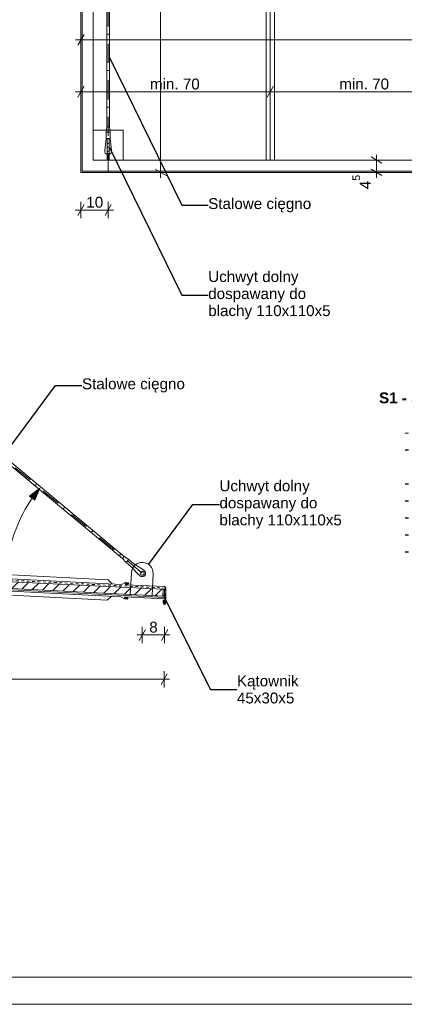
# Model space of a CAD drawing. Extents: x -72608 to -57388, y 19595 to 34464.
# Tile 5 of 12: x -69388 to -67973, y 28524 to 32144. Entities that reach past the tile are written whole.
import ezdxf

# ---------------------------------------------------------------- set-up
doc = ezdxf.new("R2010")
doc.units = 0
doc.header["$MEASUREMENT"] = 0
doc.linetypes.add('Dot & Dashed', pattern=[134.055552, 70.555553, -35.277777, 0, -28.222222])
doc.linetypes.add('Hidden Line', pattern=[20, 10, -10])
for name, color, linetype, lineweight in [('0_Nr_Pióra__21', 7, 'Continuous', 13), ('arch balustrady_Nr_Pióra__21', 7, 'Continuous', 13), ('arch opisy_Nr_Pióra__21', 7, 'Continuous', 13), ('ARCH STAL_Nr_Pióra__6', 5, 'Continuous', 13), ('ARCH TABELA_Nr_Pióra__21', 7, 'Continuous', 13), ('Arch wyposażenie_Nr_Pióra__21', 7, 'Continuous', 13), ('Arch wyposażenie_Nr_Pióra__6', 5, 'Continuous', 13), ('INWENT WYMIARY_Nr_Pióra__1', 7, 'Continuous', 25), ('INWENT WYMIARY_Nr_Pióra__21', 7, 'Continuous', 13)]:
    doc.layers.add(name, color=color, linetype=linetype, lineweight=lineweight)
doc.layers.add('INWENT WYMIARY', color=7, linetype='Continuous')
doc.styles.add('GENERATED_STYLE_1', font='arial.ttf')
doc.styles.add('GENERATED_STYLE_2', font='arial.ttf')
doc.styles.add('GENERATED_STYLE_4', font='arial.ttf')
doc.dimstyles.new('GENERATED_STYLE__1', dxfattribs={"dimtxt": 40, "dimasz": 30.4, "dimexe": 0.18, "dimexo": 0, "dimgap": 0.09, "dimtad": 1, "dimtih": 1, "dimtoh": 1, "dimdec": 0, "dimlfac": 0.1, "dimzin": 0, "dimdsep": 46, "dimtxsty": 'GENERATED_STYLE_1', "dimblk": 'ARROWHEAD_2', "dimblk1": 'ARROWHEAD_2', "dimblk2": 'ARROWHEAD_2', "dimcen": 0.09, "dimclrd": 7, "dimclre": 7, "dimclrt": 7, "dimadec": 0, "dimazin": 0, "dimtfac": 1, "dimtdec": 4, "dimtmove": 0, "dimatfit": 3, "dimfxl": 0, "dimtolj": 1, "dimtzin": 0, "dimarcsym": 0})
doc.dimstyles.new('GENERATED_STYLE__2', dxfattribs={"dimtxt": 40, "dimasz": 30.4, "dimexe": 0.18, "dimexo": 0, "dimgap": 0.09, "dimtad": 1, "dimdec": 0, "dimlfac": 0.1, "dimzin": 0, "dimdsep": 46, "dimtxsty": 'GENERATED_STYLE_1', "dimblk": 'ARROWHEAD_2', "dimblk1": 'ARROWHEAD_2', "dimblk2": 'ARROWHEAD_2', "dimcen": 0.09, "dimclrd": 7, "dimclre": 7, "dimclrt": 7, "dimadec": 0, "dimazin": 0, "dimtfac": 1, "dimtdec": 4, "dimtmove": 0, "dimatfit": 3, "dimfxl": 0, "dimtolj": 1, "dimtzin": 0, "dimarcsym": 0})
doc.dimstyles.new('GENERATED_STYLE__3', dxfattribs={"dimtxt": 40, "dimasz": 30.4, "dimexe": 0.18, "dimexo": 0, "dimgap": 0.09, "dimtad": 1, "dimtih": 1, "dimtoh": 1, "dimdec": 0, "dimlfac": 0.1, "dimzin": 0, "dimdsep": 46, "dimtxsty": 'GENERATED_STYLE_1', "dimblk": 'ARROWHEAD_2', "dimblk1": 'ARROWHEAD_2', "dimblk2": 'ARROWHEAD_2', "dimcen": 0.09, "dimclrd": 7, "dimclre": 7, "dimclrt": 7, "dimadec": 0, "dimazin": 0, "dimtfac": 1, "dimtdec": 4, "dimtmove": 2, "dimatfit": 3, "dimfxl": 0, "dimtolj": 1, "dimtzin": 0, "dimarcsym": 0})
doc.dimstyles.new('GENERATED_STYLE__4', dxfattribs={"dimtxt": 40, "dimasz": 45.6, "dimexe": 0.18, "dimexo": 40, "dimgap": 0.09, "dimtad": 1, "dimtih": 1, "dimtoh": 1, "dimdec": 0, "dimzin": 0, "dimdsep": 46, "dimtxsty": 'GENERATED_STYLE_1', "dimblk": 'ARROWHEAD_5', "dimblk1": 'ARROWHEAD_5', "dimblk2": 'ARROWHEAD_5', "dimcen": 0.09, "dimclrd": 7, "dimclre": 7, "dimclrt": 7, "dimadec": 0, "dimazin": 0, "dimtfac": 1, "dimtdec": 4, "dimtmove": 0, "dimatfit": 3, "dimfxl": 0, "dimtolj": 1, "dimtzin": 0, "dimarcsym": 0})
doc.dimstyles.new('GENERATED_STYLE__6', dxfattribs={"dimtxt": 0.18, "dimasz": 54.72, "dimexe": 0.18, "dimexo": 0.0625, "dimgap": 0.09, "dimtad": 0, "dimtih": 1, "dimtoh": 1, "dimdec": 4, "dimzin": 0, "dimdsep": 46, "dimcen": 0.09, "dimadec": 0, "dimazin": 0, "dimtfac": 1, "dimtdec": 4, "dimtmove": 0, "dimatfit": 3, "dimldrblk": 'ARROWHEAD_5', "dimfxl": 0, "dimtolj": 1, "dimtzin": 0, "dimarcsym": 0})

# ---------------------------------------------------------------- blocks, each defined once
blk = doc.blocks.new('*D17')
at = {"layer": 'INWENT WYMIARY_Nr_Pióra__21', "linetype": 'Continuous'}
for p, q in [((-70344.8, 29739.3), (-70367.9, 29699.3)), ((-70356.3, 29689.3), (-70356.3, 29749.3)), ((-70356.3, 29719.3), (-68856.6, 29719.3)), ((-68868.2, 29699.3), (-68845.1, 29739.3)), ((-68856.6, 29689.3), (-68856.6, 29749.3)), ((-68856.6, 29719.3), (-68837.1, 29719.3))]:
    blk.add_line(p, q, dxfattribs=at)
at = {"layer": 'INWENT WYMIARY_Nr_Pióra__1', "char_height": 40, "attachment_point": 7, "style": 'GENERATED_STYLE_1'}
for s, insert in [('{15}', (-70461.7, 29727.3)), ('{136/150}', (-69705.2, 29727.3))]:
    blk.add_mtext(s, dxfattribs=dict(at, insert=insert))
blk = doc.blocks.new('ARROWHEAD_2')
at = {"color": 0, "linetype": 'Continuous', "lineweight": 0}
for p, q in [((0, 0), (-1, 0)), ((-0.38, -0.66), (0.38, 0.66))]:
    blk.add_line(p, q, dxfattribs=at)
blk = doc.blocks.new('*D18')
at = {"layer": 'INWENT WYMIARY_Nr_Pióra__21', "linetype": 'Continuous'}
for p, q in [((-69151.1, 31464), (-69174.2, 31424)), ((-69162.7, 31414), (-69162.7, 31474)), ((-69074.2, 31424), (-69051.1, 31464)), ((-69062.7, 31414), (-69062.7, 31474)), ((-69182.3, 31444), (-69162.7, 31444)), ((-69162.7, 31444), (-69062.7, 31444)), ((-69062.7, 31444), (-69043.1, 31444))]:
    blk.add_line(p, q, dxfattribs=at)
at = {"layer": 'INWENT WYMIARY_Nr_Pióra__1', "insert": (-69143, 31452), "char_height": 40, "attachment_point": 7, "style": 'GENERATED_STYLE_1'}
blk.add_mtext('{10}', dxfattribs=at)
blk = doc.blocks.new('*D19')
at = {"layer": 'INWENT WYMIARY_Nr_Pióra__21', "linetype": 'Continuous'}
for p, q in [((-68839.6, 33082.3), (-68899.6, 33082.3)), ((-68849.6, 33070.8), (-68889.6, 33093.9)), ((-68869.6, 33082.3), (-68869.6, 33101.9)), ((-68869.6, 31582.3), (-68869.6, 33082.3)), ((-68839.6, 31582.3), (-68899.6, 31582.3)), ((-68889.6, 31593.9), (-68849.6, 31570.8)), ((-68869.6, 31562.7), (-68869.6, 31582.3))]:
    blk.add_line(p, q, dxfattribs=at)
at = {"layer": 'INWENT WYMIARY_Nr_Pióra__1', "insert": (-68877.6, 32233.6), "char_height": 40, "attachment_point": 7, "rotation": 90, "style": 'GENERATED_STYLE_1'}
blk.add_mtext('{136/150}', dxfattribs=at)
blk = doc.blocks.new('*D21')
at = {"layer": 'INWENT WYMIARY_Nr_Pióra__21', "linetype": 'Continuous'}
for p, q in [((-69182.3, 32069.7), (-69162.7, 32069.7)), ((-69151.1, 32089.7), (-69174.2, 32049.7)), ((-69162.7, 32039.7), (-69162.7, 32099.7)), ((-69162.7, 32069.7), (-64982.7, 32069.7)), ((-64994.2, 32049.7), (-64971.1, 32089.7)), ((-64982.7, 32039.7), (-64982.7, 32099.7)), ((-64982.7, 32069.7), (-64963.1, 32069.7))]:
    blk.add_line(p, q, dxfattribs=at)
at = {"layer": 'INWENT WYMIARY_Nr_Pióra__1', "insert": (-67318, 32077.7), "char_height": 40, "attachment_point": 7, "style": 'GENERATED_STYLE_1'}
blk.add_mtext('{368/418}', dxfattribs=at)
blk = doc.blocks.new('*D22')
at = {"layer": 'INWENT WYMIARY_Nr_Pióra__21', "linetype": 'Continuous'}
for p, q in [((-69151.1, 31898.7), (-69174.2, 31858.7)), ((-69162.7, 31848.7), (-69162.7, 31908.7)), ((-68454.5, 31898.7), (-68477.6, 31858.7)), ((-68466, 31848.7), (-68466, 31908.7)), ((-69182.3, 31878.7), (-69162.7, 31878.7)), ((-69162.7, 31878.7), (-68466, 31878.7))]:
    blk.add_line(p, q, dxfattribs=at)
at = {"layer": 'INWENT WYMIARY_Nr_Pióra__1', "char_height": 40, "attachment_point": 7, "style": 'GENERATED_STYLE_1'}
for insert in [(-68908.9, 31886.7), (-68212.2, 31886.7), (-67515.6, 31886.7), (-66818.9, 31886.7), (-66122.2, 31886.7), (-65425.6, 31886.7)]:
    blk.add_mtext('{min. 70}', dxfattribs=dict(at, insert=insert))
blk = doc.blocks.new('*D23')
at = {"layer": 'INWENT WYMIARY_Nr_Pióra__21', "linetype": 'Continuous'}
for p, q in [((-68454.5, 31898.7), (-68477.6, 31858.7)), ((-68466, 31848.7), (-68466, 31908.7)), ((-67757.8, 31898.7), (-67780.9, 31858.7)), ((-67769.4, 31848.7), (-67769.4, 31908.7)), ((-68466, 31878.7), (-67769.4, 31878.7))]:
    blk.add_line(p, q, dxfattribs=at)
at = {"layer": 'INWENT WYMIARY_Nr_Pióra__1', "char_height": 40, "attachment_point": 7, "style": 'GENERATED_STYLE_1'}
for insert in [(-68908.9, 31886.7), (-68212.2, 31886.7), (-67515.6, 31886.7), (-66818.9, 31886.7), (-66122.2, 31886.7), (-65425.6, 31886.7)]:
    blk.add_mtext('{min. 70}', dxfattribs=dict(at, insert=insert))
blk = doc.blocks.new('*D24')
at = {"layer": 'INWENT WYMIARY_Nr_Pióra__21', "linetype": 'Continuous'}
for p, q in [((-67757.8, 31898.7), (-67780.9, 31858.7)), ((-67769.4, 31848.7), (-67769.4, 31908.7)), ((-67061.1, 31898.7), (-67084.2, 31858.7)), ((-67072.7, 31848.7), (-67072.7, 31908.7)), ((-67769.4, 31878.7), (-67072.7, 31878.7))]:
    blk.add_line(p, q, dxfattribs=at)
at = {"layer": 'INWENT WYMIARY_Nr_Pióra__1', "char_height": 40, "attachment_point": 7, "style": 'GENERATED_STYLE_1'}
for insert in [(-68908.9, 31886.7), (-68212.2, 31886.7), (-67515.6, 31886.7), (-66818.9, 31886.7), (-66122.2, 31886.7), (-65425.6, 31886.7)]:
    blk.add_mtext('{min. 70}', dxfattribs=dict(at, insert=insert))
blk = doc.blocks.new('*D25')
at = {"layer": 'INWENT WYMIARY_Nr_Pióra__21', "linetype": 'Continuous'}
for p, q in [((-67061.1, 31898.7), (-67084.2, 31858.7)), ((-67072.7, 31848.7), (-67072.7, 31908.7)), ((-66364.5, 31898.7), (-66387.6, 31858.7)), ((-66376, 31848.7), (-66376, 31908.7)), ((-67072.7, 31878.7), (-66376, 31878.7))]:
    blk.add_line(p, q, dxfattribs=at)
at = {"layer": 'INWENT WYMIARY_Nr_Pióra__1', "char_height": 40, "attachment_point": 7, "style": 'GENERATED_STYLE_1'}
for insert in [(-68908.9, 31886.7), (-68212.2, 31886.7), (-67515.6, 31886.7), (-66818.9, 31886.7), (-66122.2, 31886.7), (-65425.6, 31886.7)]:
    blk.add_mtext('{min. 70}', dxfattribs=dict(at, insert=insert))
blk = doc.blocks.new('*D26')
at = {"layer": 'INWENT WYMIARY_Nr_Pióra__21', "linetype": 'Continuous'}
for p, q in [((-66364.5, 31898.7), (-66387.6, 31858.7)), ((-66376, 31848.7), (-66376, 31908.7)), ((-65667.8, 31898.7), (-65690.9, 31858.7)), ((-65679.4, 31848.7), (-65679.4, 31908.7)), ((-66376, 31878.7), (-65679.4, 31878.7))]:
    blk.add_line(p, q, dxfattribs=at)
at = {"layer": 'INWENT WYMIARY_Nr_Pióra__1', "char_height": 40, "attachment_point": 7, "style": 'GENERATED_STYLE_1'}
for insert in [(-68908.9, 31886.7), (-68212.2, 31886.7), (-67515.6, 31886.7), (-66818.9, 31886.7), (-66122.2, 31886.7), (-65425.6, 31886.7)]:
    blk.add_mtext('{min. 70}', dxfattribs=dict(at, insert=insert))
blk = doc.blocks.new('*D27')
at = {"layer": 'INWENT WYMIARY_Nr_Pióra__21', "linetype": 'Continuous'}
for p, q in [((-65667.8, 31898.7), (-65690.9, 31858.7)), ((-65679.4, 31848.7), (-65679.4, 31908.7)), ((-64994.2, 31858.7), (-64971.1, 31898.7)), ((-64982.7, 31848.7), (-64982.7, 31908.7)), ((-65679.4, 31878.7), (-64982.7, 31878.7)), ((-64982.7, 31878.7), (-64963.1, 31878.7))]:
    blk.add_line(p, q, dxfattribs=at)
at = {"layer": 'INWENT WYMIARY_Nr_Pióra__1', "char_height": 40, "attachment_point": 7, "style": 'GENERATED_STYLE_1'}
for insert in [(-68908.9, 31886.7), (-68212.2, 31886.7), (-67515.6, 31886.7), (-66818.9, 31886.7), (-66122.2, 31886.7), (-65425.6, 31886.7)]:
    blk.add_mtext('{min. 70}', dxfattribs=dict(at, insert=insert))
blk = doc.blocks.new('*D31')
at = {"layer": 'INWENT WYMIARY_Nr_Pióra__21', "linetype": 'Continuous'}
for p, q in [((-68055.4, 31615.8), (-68095.4, 31638.9)), ((-68075.4, 31627.3), (-68075.4, 31646.9)), ((-68045.4, 31627.3), (-68105.4, 31627.3)), ((-68075.4, 31582.3), (-68075.4, 31627.3)), ((-68045.4, 31582.3), (-68105.4, 31582.3)), ((-68095.4, 31593.9), (-68055.4, 31570.8)), ((-68075.4, 31562.7), (-68075.4, 31582.3))]:
    blk.add_line(p, q, dxfattribs=at)
at = {"layer": 'INWENT WYMIARY_Nr_Pióra__1', "insert": (-68096.7, 31520.4), "char_height": 40, "attachment_point": 7, "rotation": 90, "style": 'GENERATED_STYLE_2'}
blk.add_mtext('{4\\A1{\\H0.7x;\\S5^  ;}}', dxfattribs=at)
blk = doc.blocks.new('*D36')
at = {"layer": 'INWENT WYMIARY_Nr_Pióra__21', "linetype": 'Continuous'}
for p, q in [((-68925.7, 29902.2), (-68948.8, 29862.2)), ((-68937.3, 29852.2), (-68937.3, 29912.2)), ((-68866.7, 29862.2), (-68843.6, 29902.2)), ((-68855.1, 29852.2), (-68855.1, 29912.2)), ((-68956.8, 29882.2), (-68937.3, 29882.2)), ((-68937.3, 29882.2), (-68855.1, 29882.2)), ((-68855.1, 29882.2), (-68835.6, 29882.2))]:
    blk.add_line(p, q, dxfattribs=at)
at = {"layer": 'INWENT WYMIARY_Nr_Pióra__1', "insert": (-68911.4, 29890.2), "char_height": 40, "attachment_point": 7, "style": 'GENERATED_STYLE_1'}
blk.add_mtext('{8}', dxfattribs=at)
blk = doc.blocks.new('*D38')
at = {"layer": '0_Nr_Pióra__21', "linetype": 'Continuous'}
for points in [[(-69313.9, 30421.4), (-69332, 30377), (-69351.8, 30392)], [(-69437.6, 30103.8), (-69445.7, 30151.1), (-69420.9, 30148.8)]]:
    blk.add_hatch(color=256, dxfattribs=at).paths.add_polyline_path(points, flags=0)
for p, q in [((-69313.9, 30421.4), (-69351.8, 30392)), ((-69313.9, 30421.4), (-69332, 30377)), ((-69332, 30377), (-69351.8, 30392)), ((-69437.6, 30103.8), (-69445.7, 30151.1)), ((-69445.7, 30151.1), (-69420.9, 30148.8)), ((-69437.6, 30103.8), (-69420.9, 30148.8))]:
    blk.add_line(p, q, dxfattribs=at)
blk.add_arc((-68898.8, 30076.8), 539.5, 145.2243, 172.2135, dxfattribs=at)
at = {"layer": '0_Nr_Pióra__21', "insert": (-69521.4, 30267.1), "char_height": 40, "attachment_point": 7, "style": 'GENERATED_STYLE_1'}
blk.add_mtext('{40°}', dxfattribs=at)
blk = doc.blocks.new('ARROWHEAD_5')
at = {"color": 0, "linetype": 'Continuous', "lineweight": 0}
blk.add_line((0, 0), (-1, 0), dxfattribs=at)
blk.add_solid([(-1, 0.2679), (0, 0), (-1, -0.2679), (-1, 0.2679)], dxfattribs=at)

msp = doc.modelspace()

# ---------------------------------------------------------------- hatches: boundary and pattern name
at = {"layer": 'arch balustrady_Nr_Pióra__21', "linetype": 'Continuous'}
h = msp.add_hatch(dxfattribs=at)
h.set_pattern_fill('Fire_Proofing', color=256, style=0, pattern_type=2)
h.set_pattern_definition([(45, (0, 0), (-19.79899, 19.79899), [])])
h.paths.add_polyline_path([(-70291.3, 30096.4), (-68861.4, 30024.9), (-68860.1, 30049.8), (-70334.8, 30123.6), (-70336.1, 30098.9), (-70291.3, 30098.9)], flags=0)

# ---------------------------------------------------------------- linework, layer by layer
at = {"layer": 'ARCH STAL_Nr_Pióra__6', "linetype": 'Continuous'}
for p, q in [((-69162.7, 33082.3), (-69162.7, 31582.3)), ((-69157.7, 33077.3), (-69157.7, 31587.3)), ((-69117.7, 33032.3), (-69117.7, 31627.3)), ((-68481, 33032.3), (-68481, 31627.3)), ((-68466, 33032.3), (-68466, 31627.3)), ((-68451, 33032.3), (-68451, 31627.3)), ((-69007.7, 31737.3), (-69117.7, 31737.3)), ((-69117.7, 31737.3), (-69117.7, 31627.3)), ((-69007.7, 31627.3), (-69007.7, 31737.3)), ((-69117.7, 31627.3), (-65027.7, 31627.3)), ((-69117.7, 31627.3), (-69007.7, 31627.3)), ((-69162.7, 31582.3), (-64982.7, 31582.3)), ((-69157.7, 31587.3), (-64987.7, 31587.3)), ((-68901.6, 30021.9), (-70341.3, 30093.9)), ((-68861.4, 30024.9), (-68860.1, 30049.8)), ((-68860.1, 30049.8), (-68855.1, 30049.6)), ((-68855.1, 30049.6), (-68856.6, 30019.6)), ((-68901.6, 30021.9), (-68901.3, 30026.9)), ((-68856.6, 30019.6), (-68901.6, 30021.9)), ((-68901.3, 30026.9), (-68861.4, 30024.9))]:
    msp.add_line(p, q, dxfattribs=at)
at = {"layer": 'ARCH TABELA_Nr_Pióra__21', "linetype": 'Continuous'}
for p, q in [((-63757.6, 28624.3), (-71445.6, 28624.3)), ((-63657.6, 28524.3), (-72045.6, 28524.3))]:
    msp.add_line(p, q, dxfattribs=at)
at = {"layer": 'Arch wyposażenie_Nr_Pióra__21', "linetype": 'Continuous'}
for p, q in [((-68860.1, 30049.8), (-70334.8, 30123.6)), ((-69013.1, 30067.5), (-70234.7, 30128.6)), ((-69062.3, 30085), (-70184, 30141.1)), ((-68861.4, 30024.9), (-70291.3, 30096.4)), ((-69015.7, 30022.6), (-70237.3, 30083.7)), ((-69048.1, 30069.3), (-69062.3, 30085)), ((-69066, 30010.1), (-70187.7, 30066.2)), ((-69013.1, 30067.5), (-68999.7, 30074.3)), ((-68999.7, 30074.3), (-68989.5, 30073.8)), ((-68855, 30059.6), (-68997.3, 30066.7)), ((-68997.2, 30069.2), (-68989.7, 30068.8)), ((-68997.1, 30071.7), (-68989.6, 30071.3)), ((-68861.4, 30024.9), (-68860.1, 30049.8)), ((-68850.1, 30054.6), (-68850.1, 29999.4)), ((-69050.3, 30024.3), (-69066, 30010.1)), ((-69015.7, 30022.6), (-69003.1, 30014.4)), ((-69003.1, 30014.4), (-68992.8, 30013.9)), ((-69000.2, 30016.8), (-68992.7, 30016.4)), ((-69000.1, 30019.3), (-68992.6, 30018.9)), ((-68857.6, 30014.7), (-69000, 30021.8)), ((-68860.1, 30006.9), (-68860.1, 29999.4)), ((-68857.6, 30006.9), (-68857.6, 29999.4)), ((-68855.1, 30006.9), (-68855.1, 29999.4)), ((-68852.6, 30009.7), (-68852.6, 29999.4))]:
    msp.add_line(p, q, dxfattribs=at)
at = {"layer": 'Arch wyposażenie_Nr_Pióra__21', "linetype": 'Hidden Line'}
for q in [(-70262.7, 30125), (-68852.6, 30021.5)]:
    msp.add_line((-68852.6, 30054.5), q, dxfattribs=at)
at = {"layer": 'Arch wyposażenie_Nr_Pióra__21', "linetype": 'Continuous'}
for centre, radius, start, end in [((-68997.2, 30069.2), 2.5, 87.1376, 267.1376), ((-68989.6, 30071.3), 2.5, 267.1376, 87.1376), ((-68855.1, 30054.6), 5, 0, 87.1376), ((-69000.1, 30019.3), 2.5, 87.1376, 267.1376), ((-68992.7, 30016.4), 2.5, 267.1376, 87.1376), ((-68857.6, 30006.9), 2.5, 0, 180), ((-68857.6, 30009.7), 5, 0, 90), ((-68855.1, 29999.4), 5, 180, 0), ((-68855.1, 29999.4), 2.5, 180, 0)]:
    msp.add_arc(centre, radius, start, end, dxfattribs=at)
at = {"layer": 'Arch wyposażenie_Nr_Pióra__6', "linetype": 'Dot & Dashed'}
for p, q in [((-69062.7, 31582.3), (-69062.7, 33259.5)), ((-68937.3, 30108.8), (-70256.3, 31203.9))]:
    msp.add_line(p, q, dxfattribs=at)
at = {"layer": 'Arch wyposażenie_Nr_Pióra__6', "linetype": 'Continuous'}
for p, q in [((-69067.7, 31749.8), (-69067.7, 32909.8)), ((-69057.7, 31749.8), (-69057.7, 32909.8)), ((-69070.2, 31729.8), (-69067.7, 31749.8)), ((-69057.7, 31749.8), (-69067.7, 31749.8)), ((-69055.2, 31729.8), (-69057.7, 31749.8)), ((-69070.2, 31707.3), (-69074.9, 31662.4)), ((-69070.2, 31729.8), (-69055.2, 31729.8)), ((-69070.2, 31707.3), (-69070.2, 31729.8)), ((-69066.2, 31707.3), (-69066.2, 31627.3)), ((-69066.2, 31707.3), (-69059.2, 31707.3)), ((-69059.2, 31707.3), (-69059.2, 31627.3)), ((-69055.2, 31707.3), (-69055.2, 31729.8)), ((-69055.2, 31707.3), (-69050.5, 31662.4)), ((-69066.2, 31674.8), (-69059.2, 31674.8)), ((-69066.2, 31659.8), (-69059.2, 31659.8)), ((-69066.2, 31627.3), (-69059.2, 31627.3)), ((-69009.7, 30162.4), (-70189.5, 31141.9)), ((-69003.3, 30170.1), (-70183.1, 31149.6)), ((-69003.3, 30170.1), (-69009.7, 30162.4)), ((-68995.9, 30147.7), (-69009.7, 30162.4)), ((-68986.3, 30159.3), (-69003.3, 30170.1)), ((-68995.9, 30147.7), (-68986.3, 30159.3)), ((-68969, 30144.9), (-68986.3, 30159.3)), ((-68978.6, 30133.3), (-68995.9, 30147.7)), ((-68978.6, 30133.3), (-68947.1, 30101)), ((-68969, 30144.9), (-68931.4, 30119.8)), ((-68977.2, 30110.8), (-68981.2, 30030.9)), ((-68897.3, 30106.8), (-68901.3, 30026.9))]:
    msp.add_line(p, q, dxfattribs=at)
msp.add_circle((-68937.3, 30108.8), 7.5, dxfattribs=at)
for centre, radius, start, end in [((-69062.7, 31659.8), 12.5, 168.0848, 253.7398), ((-69062.7, 31659.8), 12.5, 286.2602, 11.9152), ((-68937.3, 30108.8), 40, 357.1376, 177.1376), ((-68937.3, 30108.8), 12.5, 218.385, 62.2154)]:
    msp.add_arc(centre, radius, start, end, dxfattribs=at)

# ---------------------------------------------------------------- texts
at = {"layer": 'arch opisy_Nr_Pióra__21', "linetype": 'Continuous', "char_height": 40, "width": 485.892, "attachment_point": 4, "style": 'GENERATED_STYLE_4'}
for insert in [(-68694.5, 31461.5), (-69159.1, 30799.2)]:
    msp.add_mtext('{Stalowe cięgno}', dxfattribs=dict(at, insert=insert))
at = {"layer": 'arch opisy_Nr_Pióra__21', "linetype": 'Continuous', "char_height": 40}
for s, insert, width, attachment_point, line_spacing_factor, style in [('{Uchwyt dolny\\Pdospawany do \\Pblachy 110x110x5}', (-68694.5, 31130.7), 485.892, 4, 0.940318, 'GENERATED_STYLE_4'), ('\\A1;{\\fArial|b1|i0|c0|p38;S1 - ŚCIANA ZEWNĘTRZNA\\P\\fArial|b0|i0|c0|p38;        U całkowite przegrody = 0,17 W/m2K:\\P      - tynk cienkowarstwowy\\P      - styropian elewacyjny EPS 80 \\P        o współ. lambda = 0,038 W/mK - 15 cm  \\P      - istniejąca ściana z cegły kratówki - 12 cm\\P      - pustka powietrzna - 2 cm\\P      - istniejący styropian - 6 cm\\P      - istniejąca ściana z cegły kratówki - 25 cm\\P      - istniejący tynk}', (-68065.8, 30159), 1945.71, 7, 0.936923, 'GENERATED_STYLE_1'), ('{Uchwyt dolny\\Pdospawany do \\Pblachy 110x110x5}', (-68653.2, 30361.4), 485.892, 4, 0.940318, 'GENERATED_STYLE_4'), ('{Kątownik\\P45x30x5}', (-68588.8, 29681.4), 485.892, 4, 0.94068, 'GENERATED_STYLE_4')]:
    msp.add_mtext(s, dxfattribs=dict(at, insert=insert, width=width, attachment_point=attachment_point, line_spacing_factor=line_spacing_factor, style=style))

# ---------------------------------------------------------------- dimensions: what is measured, and where the dimension line sits
at = {"linetype": 'Continuous'}
dim = msp.add_angular_dim_3p(base=(-69401.5, 30272.6), center=(-68898.8, 30076.8), p1=(-70256.3, 31203.9), p2=(-70184, 30141.1), text='40°', dimstyle='GENERATED_STYLE__4', dxfattribs=at)
dim.commit()
dim.dimension.update_dxf_attribs({"geometry": '*D38', "text_midpoint": (-69480.1, 30287.1), "dimtype": 165})
at = {"layer": 'INWENT WYMIARY', "linetype": 'Continuous'}
dim = msp.add_linear_dim(base=(-68869.6, 31582.3), p1=(-69162.7, 31582.3), p2=(-69162.7, 33082.3), angle=90, text='136/150', dimstyle='GENERATED_STYLE__2', dxfattribs=at)
dim.commit()
dim.dimension.update_dxf_attribs({"geometry": '*D19', "text_midpoint": (-68897.6, 32332.3)})
for base, p1, p2, text, dimstyle, picture, middle in [((-69162.7, 32069.7), (-69162.7, 31582.3), (-64982.7, 31582.3), '368/418', 'GENERATED_STYLE__3', '*D21', (-67219.3, 32097.7)), ((-69162.7, 31878.7), (-69162.7, 32015.8), (-68466, 31969.5), 'min. 70', 'GENERATED_STYLE__1', '*D22', (-68819.1, 31906.7)), ((-69162.7, 31878.7), (-68466, 31969.5), (-67769.4, 31946.3), 'min. 70', 'GENERATED_STYLE__1', '*D23', (-68122.4, 31906.7)), ((-69162.7, 31878.7), (-67769.4, 31946.3), (-67072.7, 31846.3), 'min. 70', 'GENERATED_STYLE__1', '*D24', (-67425.8, 31906.7)), ((-69162.7, 31878.7), (-67072.7, 31846.3), (-66376, 31842.8), 'min. 70', 'GENERATED_STYLE__1', '*D25', (-66729.1, 31906.7)), ((-69162.7, 31878.7), (-66376, 31842.8), (-65679.4, 31830.8), 'min. 70', 'GENERATED_STYLE__1', '*D26', (-66032.4, 31906.7)), ((-69162.7, 31878.7), (-65679.4, 31830.8), (-64982.7, 31830.5), 'min. 70', 'GENERATED_STYLE__1', '*D27', (-65335.8, 31906.7)), ((-70506.3, 29719.3), (-70356.3, 29589.2), (-68856.6, 30019.6), '136/150', 'GENERATED_STYLE__1', '*D17', (-69606.5, 29747.3))]:
    dim = msp.add_linear_dim(base=base, p1=p1, p2=p2, text=text, dimstyle=dimstyle, dxfattribs=at)
    dim.commit()
    dim.dimension.update_dxf_attribs({"geometry": picture, "text_midpoint": middle})
dim = msp.add_linear_dim(base=(-68075.3822234, 31582.3091733), p1=(-68031.3404192, 31582.3091733), p2=(-68040.6476114, 31627.3091733), angle=90, dimstyle='GENERATED_STYLE__2', dxfattribs=at)
dim.commit()
dim.dimension.update_dxf_attribs({"geometry": '*D31', "text_midpoint": (-68103.3822234, 31575.5839754)})
for base, p1, p2, picture, middle in [((-69162.7, 31444), (-69162.7, 31582.3), (-69062.7, 31582.3), '*D18', (-69112.7, 31472)), ((-68937.3, 29882.2), (-68937.3, 30108.8), (-68855.1, 30049.6), '*D36', (-68896.2, 29910.2))]:
    dim = msp.add_linear_dim(base=base, p1=p1, p2=p2, dimstyle='GENERATED_STYLE__1', dxfattribs=at)
    dim.commit()
    dim.dimension.update_dxf_attribs({"geometry": picture, "text_midpoint": middle})

# ---------------------------------------------------------------- leaders
at = {"layer": 'arch opisy_Nr_Pióra__21', "linetype": 'Continuous', "annotation_type": 0, "has_hookline": 1, "hookline_direction": 0}
for points, text_width in [([(-69057.7, 32004.9), (-68792, 31461.5), (-68694.6, 31461.5)], 374), ([(-69057.7, 31674.1), (-68792, 31130.7), (-68694.6, 31130.7)], 444.1), ([(-69451.4, 30535.6), (-69256.5, 30799.2), (-69159.2, 30799.2)], 374), ([(-68913.7, 30141.1), (-68750.7, 30361.4), (-68653.3, 30361.4)], 444.1), ([(-68859.7, 30028.8), (-68686.2, 29681.4), (-68588.9, 29681.4)], 222.2)]:
    msp.add_leader(points, dimstyle='GENERATED_STYLE__6', dxfattribs=dict(at, text_width=text_width))

doc.saveas('drawing.dxf')
